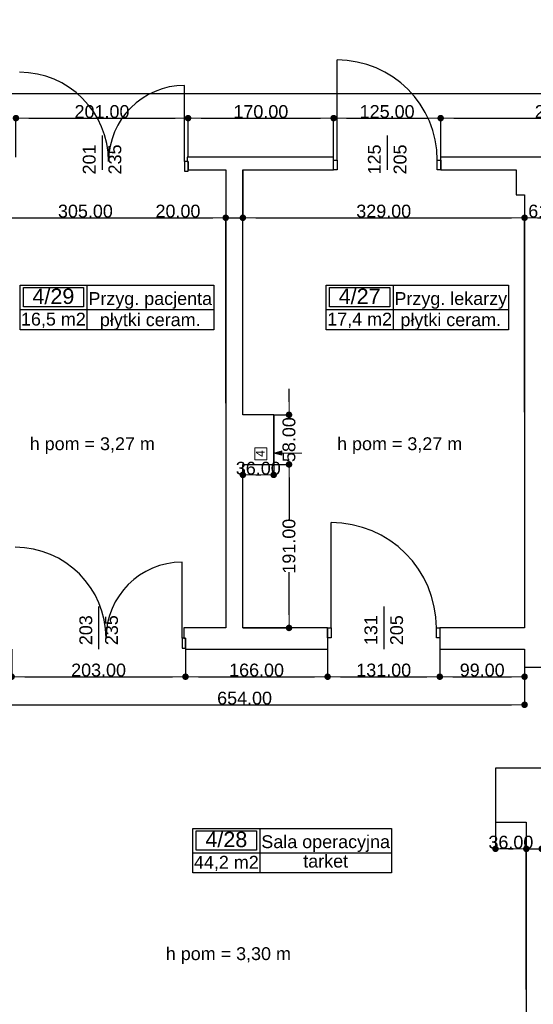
# Model space of a CAD drawing. Header units: millimetres. Extents: x -166872 to -65719, y 14266 to 44345.
# Tile 32 of 65: x -124714 to -118716, y 22042 to 33545. Entities that reach past the tile are written whole.
import ezdxf
from ezdxf.enums import TextEntityAlignment as Align

# ---------------------------------------------------------------- set-up
doc = ezdxf.new("R2010")
doc.units = ezdxf.units.MM
doc.header["$MEASUREMENT"] = 0
for name, color, linetype in [('Drzwi', 7, 'Continuous'), ('Linia', 7, 'Continuous'), ('Obiekt', 7, 'Continuous'), ('Strefa', 7, 'Continuous'), ('Słup', 7, 'Continuous'), ('Tekst', 7, 'Continuous'), ('Wymiary', 63, 'Continuous'), ('Ściana', 7, 'Continuous')]:
    doc.layers.add(name, color=color, linetype=linetype)
doc.styles.add('Arial', font='txt')
doc.styles.add('Times new roman', font='txt')
doc.dimstyles.new('GENERATED_STYLE__1', dxfattribs={"dimtxt": 150, "dimasz": 152, "dimexe": 0.18, "dimexo": 0, "dimgap": 0.09, "dimtad": 1, "dimtih": 1, "dimtoh": 1, "dimlfac": 0.1, "dimzin": 0, "dimdsep": 46, "dimtxsty": 'Arial', "dimblk": 'ARROWHEAD_11', "dimblk1": 'ARROWHEAD_11', "dimblk2": 'ARROWHEAD_11', "dimcen": 0.09, "dimclrd": 114, "dimclre": 114, "dimclrt": 114, "dimazin": 0, "dimtfac": 1, "dimtdec": 4, "dimtmove": 0, "dimatfit": 3, "dimfxl": 1, "dimtolj": 1, "dimtzin": 0, "dimarcsym": 0})
doc.dimstyles.new('GENERATED_STYLE__2', dxfattribs={"dimtxt": 150, "dimasz": 152, "dimexe": 0.18, "dimexo": 0, "dimgap": 0.09, "dimtad": 1, "dimlfac": 0.1, "dimzin": 0, "dimdsep": 46, "dimtxsty": 'Arial', "dimblk": 'ARROWHEAD_11', "dimblk1": 'ARROWHEAD_11', "dimblk2": 'ARROWHEAD_11', "dimcen": 0.09, "dimclrd": 114, "dimclre": 114, "dimclrt": 114, "dimazin": 0, "dimtfac": 1, "dimtdec": 4, "dimtmove": 0, "dimatfit": 3, "dimfxl": 1, "dimtolj": 1, "dimtzin": 0, "dimarcsym": 0})

# ---------------------------------------------------------------- blocks, each defined once
blk = doc.blocks.new('Przyg. lekarzy_4_27_27', base_point=(-120355, 30159))
at = {"layer": 'Strefa'}
for p, q in [((-121134, 30442), (-119005, 30442)), ((-121134, 29923), (-121134, 30442)), ((-121095, 30416), (-120394, 30416)), ((-121095, 30190), (-121095, 30416)), ((-120394, 30416), (-120394, 30190)), ((-120355, 30442), (-120355, 29923)), ((-119005, 30442), (-119005, 29923)), ((-121134, 30159), (-119005, 30159)), ((-120394, 30190), (-121095, 30190)), ((-119005, 29923), (-121134, 29923))]:
    blk.add_line(p, q, dxfattribs=at)
at = {"layer": 'Strefa', "style": 'Arial'}
for tag, height, p in [('ROOM_NUMBER', 180, (-120744, 30314)), ('ROOM_NAME', 150, (-119680, 30287)), ('ROOM_CALC_AREA', 150, (-120744, 30047)), ('floor_f', 150, (-119680, 30040))]:
    blk.add_attdef(tag, text='', height=height, dxfattribs=at).set_placement(p, align=Align.MIDDLE_CENTER)
blk = doc.blocks.new('Sala operacyjna_4_28_28', base_point=(-121912, 23813))
at = {"layer": 'Strefa'}
for p, q in [((-122691, 24096), (-120371, 24096)), ((-122691, 23577), (-122691, 24096)), ((-122652, 24070), (-121950, 24070)), ((-122652, 23844), (-122652, 24070)), ((-121950, 24070), (-121950, 23844)), ((-121912, 24096), (-121912, 23577)), ((-120371, 24096), (-120371, 23577)), ((-122691, 23813), (-120371, 23813)), ((-121950, 23844), (-122652, 23844)), ((-120371, 23577), (-122691, 23577))]:
    blk.add_line(p, q, dxfattribs=at)
at = {"layer": 'Strefa', "style": 'Arial'}
for tag, height, p in [('ROOM_NUMBER', 180, (-122301, 23968)), ('ROOM_NAME', 150, (-121141, 23942)), ('ROOM_CALC_AREA', 150, (-122301, 23701)), ('floor_f', 150, (-121141, 23714))]:
    blk.add_attdef(tag, text='', height=height, dxfattribs=at).set_placement(p, align=Align.MIDDLE_CENTER)
blk = doc.blocks.new('Przyg. pacjenta_4_29_29', base_point=(-123931, 30159))
at = {"layer": 'Strefa'}
for p, q in [((-124710, 30442), (-122448, 30442)), ((-124710, 29923), (-124710, 30442)), ((-124671, 30416), (-123970, 30416)), ((-124671, 30190), (-124671, 30416)), ((-123970, 30416), (-123970, 30190)), ((-123931, 30442), (-123931, 29923)), ((-122448, 30442), (-122448, 29923)), ((-124710, 30159), (-122448, 30159)), ((-123970, 30190), (-124671, 30190)), ((-122448, 29923), (-124710, 29923))]:
    blk.add_line(p, q, dxfattribs=at)
at = {"layer": 'Strefa', "style": 'Arial'}
for tag, height, p in [('ROOM_NUMBER', 180, (-124321, 30314)), ('ROOM_NAME', 150, (-123190, 30287)), ('ROOM_CALC_AREA', 150, (-124321, 30047)), ('floor_f', 150, (-123190, 30040))]:
    blk.add_attdef(tag, text='', height=height, dxfattribs=at).set_placement(p, align=Align.MIDDLE_CENTER)
blk = doc.blocks.new('ARROWHEAD_11')
at = {"color": 0, "linetype": 'Continuous', "lineweight": 0}
blk.add_line((0, 0), (-1, 0), dxfattribs=at)
at = {"color": 0, "linetype": 'Continuous', "lineweight": 0, "const_width": 0.25, "flags": 128}
blk.add_lwpolyline([(-0.125, 0, 1), (0.125, 0, 1)], format="xyb", close=True, dxfattribs=at)
blk = doc.blocks.new('*D5693')
at = {"layer": 'Defpoints', "color": 0}
for p in [(-122048, 35079), (-122048, 34731), (-125758, 28394)]:
    blk.add_point(p, dxfattribs=at)
at = {"layer": 'Wymiary', "color": 114, "lineweight": -2}
for p, q in [((-122048, 35079), (-122048, 34731)), ((-125758, 28394), (-125758, 34731)), ((-125606, 34731), (-122200, 34731))]:
    blk.add_line(p, q, dxfattribs=at)
at = {"layer": 'Wymiary', "color": 114, "lineweight": -2, "xscale": 152, "yscale": 152, "zscale": 152, "rotation": 180}
blk.add_blockref('ARROWHEAD_11', (-125758, 34731), dxfattribs=at)
at = {"layer": 'Wymiary', "color": 114, "lineweight": -2, "xscale": 152, "yscale": 152, "zscale": 152}
blk.add_blockref('ARROWHEAD_11', (-122048, 34731), dxfattribs=at)
at = {"layer": 'Wymiary', "color": 114, "lineweight": 13, "insert": (-123903, 34808), "char_height": 150, "attachment_point": 5, "style": 'Arial'}
blk.add_mtext('\\A1;371.00', dxfattribs=at)
blk = doc.blocks.new('*D5729')
at = {"layer": 'Defpoints', "color": 0}
for p in [(-122748, 32395), (-124758, 31939), (-122748, 31939)]:
    blk.add_point(p, dxfattribs=at)
at = {"layer": 'Wymiary', "color": 114, "lineweight": -2}
for p, q in [((-124758, 31939), (-124758, 32395)), ((-124606, 32395), (-122900, 32395)), ((-122748, 31939), (-122748, 32395))]:
    blk.add_line(p, q, dxfattribs=at)
at = {"layer": 'Wymiary', "color": 114, "lineweight": -2, "xscale": 152, "yscale": 152, "zscale": 152, "rotation": 180}
blk.add_blockref('ARROWHEAD_11', (-124758, 32395), dxfattribs=at)
at = {"layer": 'Wymiary', "color": 114, "lineweight": -2, "xscale": 152, "yscale": 152, "zscale": 152}
blk.add_blockref('ARROWHEAD_11', (-122748, 32395), dxfattribs=at)
at = {"layer": 'Wymiary', "color": 114, "lineweight": 13, "insert": (-123753, 32471), "char_height": 150, "attachment_point": 5, "style": 'Arial'}
blk.add_mtext('\\A1;201.00', dxfattribs=at)
blk = doc.blocks.new('*D5730')
at = {"layer": 'Defpoints', "color": 0}
for p in [(-121048, 32395), (-122748, 31939), (-121048, 31939)]:
    blk.add_point(p, dxfattribs=at)
at = {"layer": 'Wymiary', "color": 114, "lineweight": -2}
for p, q in [((-122748, 31939), (-122748, 32395)), ((-122596, 32395), (-121200, 32395)), ((-121048, 31939), (-121048, 32395))]:
    blk.add_line(p, q, dxfattribs=at)
at = {"layer": 'Wymiary', "color": 114, "lineweight": -2, "xscale": 152, "yscale": 152, "zscale": 152, "rotation": 180}
blk.add_blockref('ARROWHEAD_11', (-122748, 32395), dxfattribs=at)
at = {"layer": 'Wymiary', "color": 114, "lineweight": -2, "xscale": 152, "yscale": 152, "zscale": 152}
blk.add_blockref('ARROWHEAD_11', (-121048, 32395), dxfattribs=at)
at = {"layer": 'Wymiary', "color": 114, "lineweight": 13, "insert": (-121898, 32471), "char_height": 150, "attachment_point": 5, "style": 'Arial'}
blk.add_mtext('\\A1;170.00', dxfattribs=at)
blk = doc.blocks.new('*D5731')
at = {"layer": 'Defpoints', "color": 0}
for p in [(-119798, 32395), (-121048, 31939), (-119798, 31939)]:
    blk.add_point(p, dxfattribs=at)
at = {"layer": 'Wymiary', "color": 114, "lineweight": -2}
for p, q in [((-121048, 31939), (-121048, 32395)), ((-120896, 32395), (-119950, 32395)), ((-119798, 31939), (-119798, 32395))]:
    blk.add_line(p, q, dxfattribs=at)
at = {"layer": 'Wymiary', "color": 114, "lineweight": -2, "xscale": 152, "yscale": 152, "zscale": 152, "rotation": 180}
blk.add_blockref('ARROWHEAD_11', (-121048, 32395), dxfattribs=at)
at = {"layer": 'Wymiary', "color": 114, "lineweight": -2, "xscale": 152, "yscale": 152, "zscale": 152}
blk.add_blockref('ARROWHEAD_11', (-119798, 32395), dxfattribs=at)
at = {"layer": 'Wymiary', "color": 114, "lineweight": 13, "insert": (-120423, 32471), "char_height": 150, "attachment_point": 5, "style": 'Arial'}
blk.add_mtext('\\A1;125.00', dxfattribs=at)
blk = doc.blocks.new('*D5732')
at = {"layer": 'Defpoints', "color": 0}
for p in [(-116958, 32395), (-119798, 31939), (-116958, 31939)]:
    blk.add_point(p, dxfattribs=at)
at = {"layer": 'Wymiary', "color": 114, "lineweight": -2}
for p, q in [((-119798, 31939), (-119798, 32395)), ((-119646, 32395), (-117110, 32395)), ((-116958, 31939), (-116958, 32395))]:
    blk.add_line(p, q, dxfattribs=at)
at = {"layer": 'Wymiary', "color": 114, "lineweight": -2, "xscale": 152, "yscale": 152, "zscale": 152, "rotation": 180}
blk.add_blockref('ARROWHEAD_11', (-119798, 32395), dxfattribs=at)
at = {"layer": 'Wymiary', "color": 114, "lineweight": -2, "xscale": 152, "yscale": 152, "zscale": 152}
blk.add_blockref('ARROWHEAD_11', (-116958, 32395), dxfattribs=at)
at = {"layer": 'Wymiary', "color": 114, "lineweight": 13, "insert": (-118378, 32471), "char_height": 150, "attachment_point": 5, "style": 'Arial'}
blk.add_mtext('\\A1;284.00', dxfattribs=at)
blk = doc.blocks.new('*D5756')
at = {"layer": 'Defpoints', "color": 0}
for p in [(-104088, 32683), (-125758, 32199), (-104088, 31939)]:
    blk.add_point(p, dxfattribs=at)
at = {"layer": 'Wymiary', "color": 114, "lineweight": -2}
for p, q in [((-125758, 32199), (-125758, 32683)), ((-125606, 32683), (-104240, 32683)), ((-104088, 31939), (-104088, 32683))]:
    blk.add_line(p, q, dxfattribs=at)
at = {"layer": 'Wymiary', "color": 114, "lineweight": -2, "xscale": 152, "yscale": 152, "zscale": 152, "rotation": 180}
blk.add_blockref('ARROWHEAD_11', (-125758, 32683), dxfattribs=at)
at = {"layer": 'Wymiary', "color": 114, "lineweight": -2, "xscale": 152, "yscale": 152, "zscale": 152}
blk.add_blockref('ARROWHEAD_11', (-104088, 32683), dxfattribs=at)
at = {"layer": 'Wymiary', "color": 114, "lineweight": 13, "insert": (-114923, 32759), "char_height": 150, "attachment_point": 5, "style": 'Arial'}
blk.add_mtext('\\A1;2167.00', dxfattribs=at)
blk = doc.blocks.new('*D6090')
at = {"layer": 'Defpoints', "color": 0}
for p in [(-125358, 31789), (-122308, 31231), (-122308, 29064)]:
    blk.add_point(p, dxfattribs=at)
at = {"layer": 'Wymiary', "color": 114, "lineweight": -2}
for p, q in [((-125358, 31789), (-125358, 31231)), ((-125206, 31231), (-122460, 31231)), ((-122308, 29064), (-122308, 31231))]:
    blk.add_line(p, q, dxfattribs=at)
at = {"layer": 'Wymiary', "color": 114, "lineweight": -2, "xscale": 152, "yscale": 152, "zscale": 152, "rotation": 180}
blk.add_blockref('ARROWHEAD_11', (-125358, 31231), dxfattribs=at)
at = {"layer": 'Wymiary', "color": 114, "lineweight": -2, "xscale": 152, "yscale": 152, "zscale": 152}
blk.add_blockref('ARROWHEAD_11', (-122308, 31231), dxfattribs=at)
at = {"layer": 'Wymiary', "color": 114, "lineweight": 13, "insert": (-123947, 31308), "char_height": 150, "attachment_point": 5, "style": 'Arial'}
blk.add_mtext('\\A1;305.00', dxfattribs=at)
blk = doc.blocks.new('*D6091')
at = {"layer": 'Defpoints', "color": 0}
for p in [(-122108, 31789), (-122108, 31231), (-122308, 29064)]:
    blk.add_point(p, dxfattribs=at)
at = {"layer": 'Wymiary', "color": 114, "lineweight": -2}
for p, q in [((-122108, 31789), (-122108, 31231)), ((-123120, 31231), (-122612, 31231)), ((-122612, 31231), (-122460, 31231)), ((-122308, 29064), (-122308, 31231)), ((-122308, 31231), (-122108, 31231)), ((-121956, 31231), (-121804, 31231))]:
    blk.add_line(p, q, dxfattribs=at)
at = {"layer": 'Wymiary', "color": 114, "lineweight": -2, "xscale": 152, "yscale": 152, "zscale": 152}
blk.add_blockref('ARROWHEAD_11', (-122308, 31231), dxfattribs=at)
at = {"layer": 'Wymiary', "color": 114, "lineweight": -2, "xscale": 152, "yscale": 152, "zscale": 152, "rotation": 180}
blk.add_blockref('ARROWHEAD_11', (-122108, 31231), dxfattribs=at)
at = {"layer": 'Wymiary', "color": 114, "lineweight": 13, "insert": (-122866, 31308), "char_height": 150, "attachment_point": 5, "style": 'Arial'}
blk.add_mtext('\\A1;20.00', dxfattribs=at)
blk = doc.blocks.new('*D6092')
at = {"layer": 'Defpoints', "color": 0}
for p in [(-122108, 31789), (-118818, 31231), (-118818, 28959)]:
    blk.add_point(p, dxfattribs=at)
at = {"layer": 'Wymiary', "color": 114, "lineweight": -2}
for p, q in [((-122108, 31789), (-122108, 31231)), ((-121956, 31231), (-118970, 31231)), ((-118818, 28959), (-118818, 31231))]:
    blk.add_line(p, q, dxfattribs=at)
at = {"layer": 'Wymiary', "color": 114, "lineweight": -2, "xscale": 152, "yscale": 152, "zscale": 152, "rotation": 180}
blk.add_blockref('ARROWHEAD_11', (-122108, 31231), dxfattribs=at)
at = {"layer": 'Wymiary', "color": 114, "lineweight": -2, "xscale": 152, "yscale": 152, "zscale": 152}
blk.add_blockref('ARROWHEAD_11', (-118818, 31231), dxfattribs=at)
at = {"layer": 'Wymiary', "color": 114, "lineweight": 13, "insert": (-120463, 31308), "char_height": 150, "attachment_point": 5, "style": 'Arial'}
blk.add_mtext('\\A1;329.00', dxfattribs=at)
blk = doc.blocks.new('*D6093')
at = {"layer": 'Defpoints', "color": 0}
for p in [(-118208, 31639), (-118208, 31231), (-118818, 28959)]:
    blk.add_point(p, dxfattribs=at)
at = {"layer": 'Wymiary', "color": 114, "lineweight": -2}
for p, q in [((-118208, 31639), (-118208, 31231)), ((-118818, 28959), (-118818, 31231)), ((-118666, 31231), (-118360, 31231))]:
    blk.add_line(p, q, dxfattribs=at)
at = {"layer": 'Wymiary', "color": 114, "lineweight": -2, "xscale": 152, "yscale": 152, "zscale": 152, "rotation": 180}
blk.add_blockref('ARROWHEAD_11', (-118818, 31231), dxfattribs=at)
at = {"layer": 'Wymiary', "color": 114, "lineweight": -2, "xscale": 152, "yscale": 152, "zscale": 152}
blk.add_blockref('ARROWHEAD_11', (-118208, 31231), dxfattribs=at)
at = {"layer": 'Wymiary', "color": 114, "lineweight": 13, "insert": (-118513, 31308), "char_height": 150, "attachment_point": 5, "style": 'Arial'}
blk.add_mtext('\\A1;61.00', dxfattribs=at)
blk = doc.blocks.new('*D6099')
at = {"layer": 'Defpoints', "color": 0}
for p in [(-121748, 28929), (-121748, 28227), (-122108, 26439)]:
    blk.add_point(p, dxfattribs=at)
at = {"layer": 'Wymiary', "color": 114, "lineweight": -2}
for p, q in [((-121748, 28929), (-121748, 28227)), ((-122108, 26439), (-122108, 28227)), ((-121956, 28227), (-121900, 28227))]:
    blk.add_line(p, q, dxfattribs=at)
at = {"layer": 'Wymiary', "color": 114, "lineweight": -2, "xscale": 152, "yscale": 152, "zscale": 152, "rotation": 180}
blk.add_blockref('ARROWHEAD_11', (-122108, 28227), dxfattribs=at)
at = {"layer": 'Wymiary', "color": 114, "lineweight": -2, "xscale": 152, "yscale": 152, "zscale": 152}
blk.add_blockref('ARROWHEAD_11', (-121748, 28227), dxfattribs=at)
at = {"layer": 'Wymiary', "color": 114, "lineweight": 13, "insert": (-121928, 28304), "char_height": 150, "attachment_point": 5, "style": 'Arial'}
blk.add_mtext('\\A1;36.00', dxfattribs=at)
blk = doc.blocks.new('*D6100')
at = {"layer": 'Defpoints', "color": 0}
for p in [(-122108, 28349), (-121569, 28349), (-122108, 26439)]:
    blk.add_point(p, dxfattribs=at)
at = {"layer": 'Wymiary', "color": 114, "lineweight": -2}
for p, q in [((-122108, 28349), (-121569, 28349)), ((-121569, 28197), (-121569, 27698)), ((-121569, 26591), (-121569, 27090)), ((-122108, 26439), (-121569, 26439))]:
    blk.add_line(p, q, dxfattribs=at)
at = {"layer": 'Wymiary', "color": 114, "lineweight": -2, "xscale": 152, "yscale": 152, "zscale": 152}
for p, rotation in [((-121569, 28349), 90), ((-121569, 26439), 270)]:
    blk.add_blockref('ARROWHEAD_11', p, dxfattribs=dict(at, rotation=rotation))
at = {"layer": 'Wymiary', "color": 114, "lineweight": 13, "insert": (-121569, 27394), "char_height": 150, "attachment_point": 5, "rotation": 90, "style": 'Arial'}
blk.add_mtext('\\A1;191.00', dxfattribs=at)
blk = doc.blocks.new('*D6101')
at = {"layer": 'Defpoints', "color": 0}
for p in [(-121748, 28929), (-121569, 28929), (-122108, 28349)]:
    blk.add_point(p, dxfattribs=at)
at = {"layer": 'Wymiary', "color": 114, "lineweight": -2}
for p, q in [((-121569, 29081), (-121569, 29233)), ((-121748, 28929), (-121569, 28929)), ((-121569, 28929), (-121569, 28892)), ((-122108, 28349), (-121569, 28349)), ((-121569, 28349), (-121569, 28386)), ((-121569, 28197), (-121569, 28045))]:
    blk.add_line(p, q, dxfattribs=at)
at = {"layer": 'Wymiary', "color": 114, "lineweight": -2, "xscale": 152, "yscale": 152, "zscale": 152}
for p, rotation in [((-121569, 28929), 270), ((-121569, 28349), 90)]:
    blk.add_blockref('ARROWHEAD_11', p, dxfattribs=dict(at, rotation=rotation))
at = {"layer": 'Wymiary', "color": 114, "lineweight": 13, "insert": (-121569, 28639), "char_height": 150, "attachment_point": 5, "rotation": 90, "style": 'Arial'}
blk.add_mtext('\\A1;58.00', dxfattribs=at)
blk = doc.blocks.new('*D6103')
at = {"layer": 'Defpoints', "color": 0}
for p in [(-124808, 26189), (-122778, 26189), (-122778, 25869)]:
    blk.add_point(p, dxfattribs=at)
at = {"layer": 'Wymiary', "color": 114, "lineweight": -2}
for p, q in [((-124808, 26189), (-124808, 25869)), ((-122778, 26189), (-122778, 25869)), ((-124656, 25869), (-122930, 25869))]:
    blk.add_line(p, q, dxfattribs=at)
at = {"layer": 'Wymiary', "color": 114, "lineweight": -2, "xscale": 152, "yscale": 152, "zscale": 152, "rotation": 180}
blk.add_blockref('ARROWHEAD_11', (-124808, 25869), dxfattribs=at)
at = {"layer": 'Wymiary', "color": 114, "lineweight": -2, "xscale": 152, "yscale": 152, "zscale": 152}
blk.add_blockref('ARROWHEAD_11', (-122778, 25869), dxfattribs=at)
at = {"layer": 'Wymiary', "color": 114, "lineweight": 13, "insert": (-123793, 25946), "char_height": 150, "attachment_point": 5, "style": 'Arial'}
blk.add_mtext('\\A1;203.00', dxfattribs=at)
blk = doc.blocks.new('*D6104')
at = {"layer": 'Defpoints', "color": 0}
for p in [(-122778, 26189), (-121118, 26189), (-121118, 25869)]:
    blk.add_point(p, dxfattribs=at)
at = {"layer": 'Wymiary', "color": 114, "lineweight": -2}
for p, q in [((-122778, 26189), (-122778, 25869)), ((-121118, 26189), (-121118, 25869)), ((-122626, 25869), (-121270, 25869))]:
    blk.add_line(p, q, dxfattribs=at)
at = {"layer": 'Wymiary', "color": 114, "lineweight": -2, "xscale": 152, "yscale": 152, "zscale": 152, "rotation": 180}
blk.add_blockref('ARROWHEAD_11', (-122778, 25869), dxfattribs=at)
at = {"layer": 'Wymiary', "color": 114, "lineweight": -2, "xscale": 152, "yscale": 152, "zscale": 152}
blk.add_blockref('ARROWHEAD_11', (-121118, 25869), dxfattribs=at)
at = {"layer": 'Wymiary', "color": 114, "lineweight": 13, "insert": (-121948, 25946), "char_height": 150, "attachment_point": 5, "style": 'Arial'}
blk.add_mtext('\\A1;166.00', dxfattribs=at)
blk = doc.blocks.new('*D6105')
at = {"layer": 'Defpoints', "color": 0}
for p in [(-121118, 26189), (-119808, 26189), (-119808, 25869)]:
    blk.add_point(p, dxfattribs=at)
at = {"layer": 'Wymiary', "color": 114, "lineweight": -2}
for p, q in [((-121118, 26189), (-121118, 25869)), ((-119808, 26189), (-119808, 25869)), ((-120966, 25869), (-119960, 25869))]:
    blk.add_line(p, q, dxfattribs=at)
at = {"layer": 'Wymiary', "color": 114, "lineweight": -2, "xscale": 152, "yscale": 152, "zscale": 152, "rotation": 180}
blk.add_blockref('ARROWHEAD_11', (-121118, 25869), dxfattribs=at)
at = {"layer": 'Wymiary', "color": 114, "lineweight": -2, "xscale": 152, "yscale": 152, "zscale": 152}
blk.add_blockref('ARROWHEAD_11', (-119808, 25869), dxfattribs=at)
at = {"layer": 'Wymiary', "color": 114, "lineweight": 13, "insert": (-120463, 25946), "char_height": 150, "attachment_point": 5, "style": 'Arial'}
blk.add_mtext('\\A1;131.00', dxfattribs=at)
blk = doc.blocks.new('*D6106')
at = {"layer": 'Defpoints', "color": 0}
for p in [(-119808, 26189), (-118818, 26189), (-118818, 25869)]:
    blk.add_point(p, dxfattribs=at)
at = {"layer": 'Wymiary', "color": 114, "lineweight": -2}
for p, q in [((-119808, 26189), (-119808, 25869)), ((-118818, 26189), (-118818, 25869)), ((-119656, 25869), (-118970, 25869))]:
    blk.add_line(p, q, dxfattribs=at)
at = {"layer": 'Wymiary', "color": 114, "lineweight": -2, "xscale": 152, "yscale": 152, "zscale": 152, "rotation": 180}
blk.add_blockref('ARROWHEAD_11', (-119808, 25869), dxfattribs=at)
at = {"layer": 'Wymiary', "color": 114, "lineweight": -2, "xscale": 152, "yscale": 152, "zscale": 152}
blk.add_blockref('ARROWHEAD_11', (-118818, 25869), dxfattribs=at)
at = {"layer": 'Wymiary', "color": 114, "lineweight": 13, "insert": (-119313, 25946), "char_height": 150, "attachment_point": 5, "style": 'Arial'}
blk.add_mtext('\\A1;99.00', dxfattribs=at)
blk = doc.blocks.new('*D6109')
at = {"layer": 'Defpoints', "color": 0}
for p in [(-125358, 26209), (-124947, 26209), (-120608, 19629)]:
    blk.add_point(p, dxfattribs=at)
at = {"layer": 'Wymiary', "color": 114, "lineweight": -2}
for p, q in [((-125358, 26209), (-124947, 26209)), ((-124947, 26057), (-124947, 23117)), ((-124947, 19781), (-124947, 22494)), ((-120608, 19629), (-124947, 19629))]:
    blk.add_line(p, q, dxfattribs=at)
at = {"layer": 'Wymiary', "color": 114, "lineweight": -2, "xscale": 152, "yscale": 152, "zscale": 152}
for p, rotation in [((-124947, 26209), 90), ((-124947, 19629), 270)]:
    blk.add_blockref('ARROWHEAD_11', p, dxfattribs=dict(at, rotation=rotation))
at = {"layer": 'Wymiary', "color": 114, "lineweight": 13, "insert": (-124947, 22805), "char_height": 150, "attachment_point": 5, "rotation": 90, "style": 'Arial'}
blk.add_mtext('\\A1;658.00', dxfattribs=at)
blk = doc.blocks.new('*D6118')
at = {"layer": 'Defpoints', "color": 0}
for p in [(-119158, 24169), (-118798, 23858), (-118798, 22214)]:
    blk.add_point(p, dxfattribs=at)
at = {"layer": 'Wymiary', "color": 114, "lineweight": -2}
for p, q in [((-119158, 24169), (-119158, 23858)), ((-119006, 23858), (-118950, 23858)), ((-118798, 22214), (-118798, 23858))]:
    blk.add_line(p, q, dxfattribs=at)
at = {"layer": 'Wymiary', "color": 114, "lineweight": -2, "xscale": 152, "yscale": 152, "zscale": 152, "rotation": 180}
blk.add_blockref('ARROWHEAD_11', (-119158, 23858), dxfattribs=at)
at = {"layer": 'Wymiary', "color": 114, "lineweight": -2, "xscale": 152, "yscale": 152, "zscale": 152}
blk.add_blockref('ARROWHEAD_11', (-118798, 23858), dxfattribs=at)
at = {"layer": 'Wymiary', "color": 114, "lineweight": 13, "insert": (-118978, 23935), "char_height": 150, "attachment_point": 5, "style": 'Arial'}
blk.add_mtext('\\A1;36.00', dxfattribs=at)
blk = doc.blocks.new('*D6119')
at = {"layer": 'Defpoints', "color": 0}
for p in [(-118618, 24229), (-118618, 23858), (-118798, 22214)]:
    blk.add_point(p, dxfattribs=at)
at = {"layer": 'Wymiary', "color": 114, "lineweight": -2}
for p, q in [((-118618, 24229), (-118618, 23858)), ((-118950, 23858), (-119102, 23858)), ((-118798, 22214), (-118798, 23858)), ((-118798, 23858), (-118618, 23858)), ((-118314, 23858), (-118466, 23858)), ((-117822, 23858), (-118314, 23858))]:
    blk.add_line(p, q, dxfattribs=at)
at = {"layer": 'Wymiary', "color": 114, "lineweight": -2, "xscale": 152, "yscale": 152, "zscale": 152}
blk.add_blockref('ARROWHEAD_11', (-118798, 23858), dxfattribs=at)
at = {"layer": 'Wymiary', "color": 114, "lineweight": -2, "xscale": 152, "yscale": 152, "zscale": 152, "rotation": 180}
blk.add_blockref('ARROWHEAD_11', (-118618, 23858), dxfattribs=at)
at = {"layer": 'Wymiary', "color": 114, "lineweight": 13, "insert": (-118068, 23935), "char_height": 150, "attachment_point": 5, "style": 'Arial'}
blk.add_mtext('\\A1;18.00', dxfattribs=at)
blk = doc.blocks.new('*D6126')
at = {"layer": 'Defpoints', "color": 0}
for p in [(-125358, 26209), (-118818, 26189), (-118818, 25541)]:
    blk.add_point(p, dxfattribs=at)
at = {"layer": 'Wymiary', "color": 114, "lineweight": -2}
for p, q in [((-125358, 26209), (-125358, 25541)), ((-118818, 26189), (-118818, 25541)), ((-125206, 25541), (-118970, 25541))]:
    blk.add_line(p, q, dxfattribs=at)
at = {"layer": 'Wymiary', "color": 114, "lineweight": -2, "xscale": 152, "yscale": 152, "zscale": 152, "rotation": 180}
blk.add_blockref('ARROWHEAD_11', (-125358, 25541), dxfattribs=at)
at = {"layer": 'Wymiary', "color": 114, "lineweight": -2, "xscale": 152, "yscale": 152, "zscale": 152}
blk.add_blockref('ARROWHEAD_11', (-118818, 25541), dxfattribs=at)
at = {"layer": 'Wymiary', "color": 114, "lineweight": 13, "insert": (-122088, 25618), "char_height": 150, "attachment_point": 5, "style": 'Arial'}
blk.add_mtext('\\A1;654.00', dxfattribs=at)

msp = doc.modelspace()

# ---------------------------------------------------------------- hatches: boundary and pattern name
at = {"layer": 'Linia', "linetype": 'Continuous', "lineweight": 13}
msp.add_hatch(color=256, dxfattribs=at).paths.add_polyline_path([(-121748.019, 28481.314), (-121654.718, 28456.314), (-121654.718, 28506.314)])

# ---------------------------------------------------------------- linework, layer by layer
at = {"layer": 'Drzwi'}
for p, q in [((-121008.019, 31904.32), (-121008.019, 33074.32)), ((-122788.019, 31889.32), (-122788.019, 32777.32)), ((-122748.019, 31889.32), (-122788.019, 31889.32)), ((-122788.019, 31889.32), (-122788.019, 31774.32)), ((-122758.019, 31889.32), (-122748.019, 31889.32)), ((-122748.019, 31774.32), (-122748.019, 31889.32)), ((-122748.019, 31889.32), (-122748.019, 31789.32)), ((-121048.019, 31904.32), (-121008.019, 31904.32)), ((-121048.019, 31789.32), (-121048.019, 31904.32)), ((-121048.019, 31789.32), (-121048.019, 31904.32)), ((-121008.019, 31904.32), (-121008.019, 31789.32)), ((-119838.019, 31789.32), (-119838.019, 31904.32)), ((-119838.019, 31904.32), (-119798.019, 31904.32)), ((-119798.019, 31904.32), (-119798.019, 31789.32)), ((-119798.019, 31789.32), (-119798.019, 31904.32)), ((-122788.019, 31774.32), (-122748.019, 31774.32)), ((-121008.019, 31789.32), (-121048.019, 31789.32)), ((-119798.019, 31789.32), (-119838.019, 31789.32)), ((-121078.019, 26439.32), (-121078.019, 27669.32)), ((-122818.019, 26319.32), (-122818.019, 27207.32)), ((-121118.019, 26439.32), (-121078.019, 26439.32)), ((-121118.019, 26324.32), (-121118.019, 26439.32)), ((-121118.019, 26439.32), (-121118.019, 26324.32)), ((-121078.019, 26439.32), (-121078.019, 26324.32)), ((-119848.019, 26324.32), (-119848.019, 26439.32)), ((-119848.019, 26439.32), (-119808.019, 26439.32)), ((-119808.019, 26439.32), (-119808.019, 26324.32)), ((-119808.019, 26439.32), (-119808.019, 26324.32)), ((-122778.019, 26319.32), (-122818.019, 26319.32)), ((-122818.019, 26319.32), (-122818.019, 26204.32)), ((-122798.019, 26319.32), (-122778.019, 26319.32)), ((-122778.019, 26204.32), (-122778.019, 26319.32)), ((-122778.019, 26319.32), (-122778.019, 26204.32)), ((-121078.019, 26324.32), (-121118.019, 26324.32)), ((-119808.019, 26324.32), (-119848.019, 26324.32)), ((-122818.019, 26204.32), (-122778.019, 26204.32))]:
    msp.add_line(p, q, dxfattribs=at)
for centre, radius, start, end in [((-121008.019, 31904.32), 1170, 0, 90), ((-124718.019, 31889.32), 1042, 0, 90), ((-122788.019, 31889.32), 888, 90, 180), ((-121078.019, 26439.32), 1230, 0, 90), ((-124768.019, 26319.32), 1062, 0, 90), ((-122818.019, 26319.32), 888, 90, 180)]:
    msp.add_arc(centre, radius, start, end, dxfattribs=at)
at = {"layer": 'Linia', "lineweight": 13}
for p, q in [((-121968.654, 28544.647), (-121828.654, 28544.647)), ((-121968.654, 28404.647), (-121968.654, 28544.647)), ((-121828.654, 28544.647), (-121828.654, 28404.647)), ((-121748.019, 28481.314), (-121654.718, 28506.314)), ((-121748.019, 28481.314), (-121654.718, 28456.314)), ((-121654.718, 28506.314), (-121654.718, 28456.314)), ((-121420.327, 28481.314), (-121654.718, 28481.314)), ((-121828.654, 28404.647), (-121968.654, 28404.647))]:
    msp.add_line(p, q, dxfattribs=at)
at = {"layer": 'Obiekt'}
for p, q in [((-123753.019, 32190.699), (-123753.019, 31789.32)), ((-120423.019, 32190.699), (-120423.019, 31789.32)), ((-123793.019, 26690.699), (-123793.019, 26189.32)), ((-120463.019, 26690.699), (-120463.019, 26189.32))]:
    msp.add_line(p, q, dxfattribs=at)
at = {"layer": 'Słup'}
for p, q in [((-118918.019, 31789.32), (-118918.019, 31499.32)), ((-118918.019, 31499.32), (-118818.019, 31499.32)), ((-121748.019, 28929.32), (-122108.019, 28929.32)), ((-121748.019, 28349.32), (-121748.019, 28929.32)), ((-122108.019, 28349.32), (-121748.019, 28349.32)), ((-118798.019, 24799.32), (-119158.019, 24799.32)), ((-119158.019, 24799.32), (-119158.019, 24649.32)), ((-119158.019, 24649.32), (-119158.019, 24169.32)), ((-119158.019, 24169.32), (-118798.019, 24169.32))]:
    msp.add_line(p, q, dxfattribs=at)
at = {"layer": 'Ściana'}
for p, q in [((-122758.019, 31939.32), (-122758.019, 31889.32)), ((-122758.019, 31889.32), (-122748.019, 31889.32)), ((-122748.019, 31889.32), (-122748.019, 31789.32)), ((-121048.019, 31904.32), (-121048.019, 31939.32)), ((-121048.019, 31789.32), (-121048.019, 31904.32)), ((-119798.019, 31904.32), (-119798.019, 31939.32)), ((-119798.019, 31789.32), (-119798.019, 31904.32)), ((-122798.019, 26439.32), (-122798.019, 26319.32)), ((-121118.019, 26439.32), (-121118.019, 26324.32)), ((-119808.019, 26439.32), (-119808.019, 26324.32)), ((-122798.019, 26319.32), (-122778.019, 26319.32)), ((-122778.019, 26319.32), (-122778.019, 26204.32)), ((-121118.019, 26324.32), (-121118.019, 26189.32)), ((-119808.019, 26324.32), (-119808.019, 26189.32)), ((-122778.019, 26204.32), (-122778.019, 26189.32))]:
    msp.add_line(p, q, dxfattribs=at)
at = {"layer": 'Ściana', "flags": 128}
for points in [[(-121048.019, 31939.32), (-122758.019, 31939.32)], [(-118818.019, 31939.32), (-119798.019, 31939.32)], [(-116958.019, 31939.32), (-118818.019, 31939.32)], [(-122748.019, 31789.32), (-122308.019, 31789.32)], [(-122308.019, 31789.32), (-122308.019, 26439.32)], [(-122108.019, 28929.32), (-122108.019, 31789.32)], [(-122108.019, 31789.32), (-121048.019, 31789.32)], [(-119798.019, 31789.32), (-118918.019, 31789.32)], [(-118818.019, 31499.32), (-118818.019, 26439.32)], [(-122108.019, 26439.32), (-122108.019, 28349.32)], [(-122308.019, 26439.32), (-122798.019, 26439.32)], [(-121118.019, 26439.32), (-122108.019, 26439.32)], [(-118818.019, 26439.32), (-119808.019, 26439.32)], [(-122778.019, 26189.32), (-121118.019, 26189.32)], [(-119808.019, 26189.32), (-118818.019, 26189.32)], [(-118818.019, 26189.32), (-118818.019, 25979.32)], [(-118818.019, 25979.32), (-118328.019, 25979.32)], [(-118328.019, 24799.32), (-118798.019, 24799.32)], [(-118798.019, 24169.32), (-118798.019, 20819.32)]]:
    msp.add_lwpolyline(points, dxfattribs=at)

# ---------------------------------------------------------------- block references
at = {"layer": 'Strefa'}
ref = msp.add_blockref('Przyg. pacjenta_4_29_29', (-123931.396, 30159.041), dxfattribs=at)
ref.add_attrib('ROOM_NAME', 'Przyg. pacjenta', dxfattribs={"color": 7, "height": 150, "style": 'Arial'}).set_placement((-123189.793, 30287.441), align=Align.MIDDLE_CENTER)
ref.add_attrib('ROOM_NUMBER', '4/29', dxfattribs={"color": 7, "height": 180, "style": 'Arial'}).set_placement((-124320.916, 30313.927), align=Align.MIDDLE_CENTER)
ref.add_attrib('ROOM_CALC_AREA', '16,5 m2', dxfattribs={"color": 7, "height": 150, "style": 'Arial'}).set_placement((-124320.916, 30046.987), align=Align.MIDDLE_CENTER)
ref.add_attrib('floor_f', 'płytki ceram.', dxfattribs={"color": 7, "height": 150, "style": 'Arial'}).set_placement((-123189.793, 30039.941), align=Align.MIDDLE_CENTER)
ref = msp.add_blockref('Przyg. lekarzy_4_27_27', (-120354.594, 30159.041), dxfattribs=at)
ref.add_attrib('ROOM_NAME', 'Przyg. lekarzy', dxfattribs={"color": 7, "height": 150, "style": 'Arial'}).set_placement((-119679.953, 30287.441), align=Align.MIDDLE_CENTER)
ref.add_attrib('ROOM_NUMBER', '4/27', dxfattribs={"color": 7, "height": 180, "style": 'Arial'}).set_placement((-120744.114, 30313.989), align=Align.MIDDLE_CENTER)
ref.add_attrib('ROOM_CALC_AREA', '17,4 m2', dxfattribs={"color": 7, "height": 150, "style": 'Arial'}).set_placement((-120744.114, 30046.987), align=Align.MIDDLE_CENTER)
ref.add_attrib('floor_f', 'płytki ceram.', dxfattribs={"color": 7, "height": 150, "style": 'Arial'}).set_placement((-119679.953, 30039.941), align=Align.MIDDLE_CENTER)
ref = msp.add_blockref('Sala operacyjna_4_28_28', (-121911.512, 23813.123), dxfattribs=at)
ref.add_attrib('ROOM_NAME', 'Sala operacyjna', dxfattribs={"color": 7, "height": 150, "style": 'Arial'}).set_placement((-121141.111, 23941.523), align=Align.MIDDLE_CENTER)
ref.add_attrib('ROOM_NUMBER', '4/28', dxfattribs={"color": 7, "height": 180, "style": 'Arial'}).set_placement((-122301.032, 23968.009), align=Align.MIDDLE_CENTER)
ref.add_attrib('ROOM_CALC_AREA', '44,2 m2', dxfattribs={"color": 7, "height": 150, "style": 'Arial'}).set_placement((-122301.032, 23701.069), align=Align.MIDDLE_CENTER)
ref.add_attrib('floor_f', 'tarket', dxfattribs={"color": 7, "height": 150, "style": 'Arial'}).set_placement((-121141.111, 23714.441), align=Align.MIDDLE_CENTER)

# ---------------------------------------------------------------- texts
at = {"layer": 'Obiekt', "char_height": 150, "attachment_point": 7, "rotation": 90, "style": 'Arial'}
for s, insert in [('\\A1;{\\fArial|b0|i0|c238|p38;201}', (-123825.55, 31737.66)), ('\\A1;{\\fArial|b0|i0|c238|p38;235}', (-123525.447, 31737.66)), ('\\A1;{\\fArial|b0|i0|c238|p38;125}', (-120495.55, 31737.66)), ('\\A1;{\\fArial|b0|i0|c238|p38;205}', (-120195.55, 31737.66)), ('\\A1;{\\fArial|b0|i0|c238|p38;203}', (-123865.447, 26237.66)), ('\\A1;{\\fArial|b0|i0|c238|p38;235}', (-123565.447, 26237.66)), ('\\A1;{\\fArial|b0|i0|c238|p38;131}', (-120535.447, 26237.66)), ('\\A1;{\\fArial|b0|i0|c238|p38;205}', (-120235.55, 26237.66))]:
    msp.add_mtext(s, dxfattribs=dict(at, insert=insert))
at = {"layer": 'Tekst', "char_height": 150, "attachment_point": 2, "style": 'Times new roman'}
for s, insert in [('\\A1;{\\fArial|b0|i0|c0|p38;h pom = 3,27 m}', (-123866.441, 28666.102)), ('\\A1;{\\fArial|b0|i0|c0|p38;h pom = 3,27 m}', (-120277.145, 28666.102)), ('\\A1;{\\fArial|b0|i0|c0|p38;h pom = 3,30 m}', (-122277.395, 22708.595))]:
    msp.add_mtext(s, dxfattribs=dict(at, insert=insert))
at = {"layer": 'Tekst', "lineweight": 13, "insert": (-121904.368, 28436.704), "char_height": 100, "attachment_point": 4, "rotation": 90, "style": 'Arial'}
msp.add_mtext('\\A1;{\\fArial|b0|i0|c238|p38;4}', dxfattribs=at)

# ---------------------------------------------------------------- dimensions: what is measured, and where the dimension line sits
at = {"layer": 'Wymiary', "lineweight": 13}
for base, p1, p2, picture, middle in [((-122048.019, 34730.82), (-125758.019, 28394.32), (-122048.019, 35079.32), '*D5693', (-123903.019, 34730.82)), ((-104088.019, 32682.59), (-125758.019, 32199.32), (-104088.019, 31939.32), '*D5756', (-114923.019, 32682.59)), ((-122748.019, 32394.584), (-124758.019, 31939.32), (-122748.019, 31939.32), '*D5729', (-123753.019, 32394.584)), ((-121048.019, 32394.584), (-122748.019, 31939.32), (-121048.019, 31939.32), '*D5730', (-121898.019, 32394.584)), ((-119798.019, 32394.584), (-121048.019, 31939.32), (-119798.019, 31939.32), '*D5731', (-120423.019, 32394.584)), ((-116958.019, 32394.584), (-119798.019, 31939.32), (-116958.019, 31939.32), '*D5732', (-118378.019, 32394.584)), ((-122308.019, 31231.087), (-125358.019, 31789.32), (-122308.019, 29064.32), '*D6090', (-123946.848, 31231.087)), ((-122108.019, 31231.087), (-122308.019, 29064.32), (-122108.019, 31789.32), '*D6091', (-122866.219, 31231.087)), ((-118818.019, 31231.087), (-122108.019, 31789.32), (-118818.019, 28959.32), '*D6092', (-120463.019, 31231.087)), ((-118208.019, 31231.087), (-118818.019, 28959.32), (-118208.019, 31639.32), '*D6093', (-118513.019, 31231.087)), ((-121748.019, 28227.11), (-122108.019, 26439.32), (-121748.019, 28929.32), '*D6099', (-121928.019, 28227.11)), ((-118818.019, 25541.211), (-125358.019, 26209.32), (-118818.019, 26189.32), '*D6126', (-122088.019, 25541.211)), ((-122778.019, 25868.885), (-124808.019, 26189.32), (-122778.019, 26189.32), '*D6103', (-123793.019, 25868.885)), ((-121118.019, 25868.885), (-122778.019, 26189.32), (-121118.019, 26189.32), '*D6104', (-121948.019, 25868.885)), ((-119808.019, 25868.885), (-121118.019, 26189.32), (-119808.019, 26189.32), '*D6105', (-120463.019, 25868.885)), ((-118818.019, 25868.885), (-119808.019, 26189.32), (-118818.019, 26189.32), '*D6106', (-119313.019, 25868.885)), ((-118798.019, 23857.951), (-119158.019, 24169.32), (-118798.019, 22214.32), '*D6118', (-118978.019, 23857.951)), ((-118618.019, 23857.951), (-118798.019, 22214.32), (-118618.019, 24229.32), '*D6119', (-118068.158, 23857.951))]:
    dim = msp.add_linear_dim(base=base, p1=p1, p2=p2, dimstyle='GENERATED_STYLE__1', dxfattribs=at)
    dim.commit()
    dim.dimension.update_dxf_attribs({"geometry": picture, "text_midpoint": middle, "dimtype": 128})
for base, p1, p2, picture, middle in [((-121568.785, 28929.32), (-122108.019, 28349.32), (-121748.019, 28929.32), '*D6101', (-121568.785, 28639.32)), ((-121568.785, 28349.32), (-122108.019, 26439.32), (-122108.019, 28349.32), '*D6100', (-121568.785, 27394.32)), ((-124946.721, 26209.32), (-120608.019, 19629.32), (-125358.019, 26209.32), '*D6109', (-124946.721, 22805.491))]:
    dim = msp.add_linear_dim(base=base, p1=p1, p2=p2, angle=90, dimstyle='GENERATED_STYLE__2', dxfattribs=at)
    dim.commit()
    dim.dimension.update_dxf_attribs({"geometry": picture, "text_midpoint": middle, "dimtype": 128, "text_rotation": 90})

doc.saveas('drawing.dxf')
